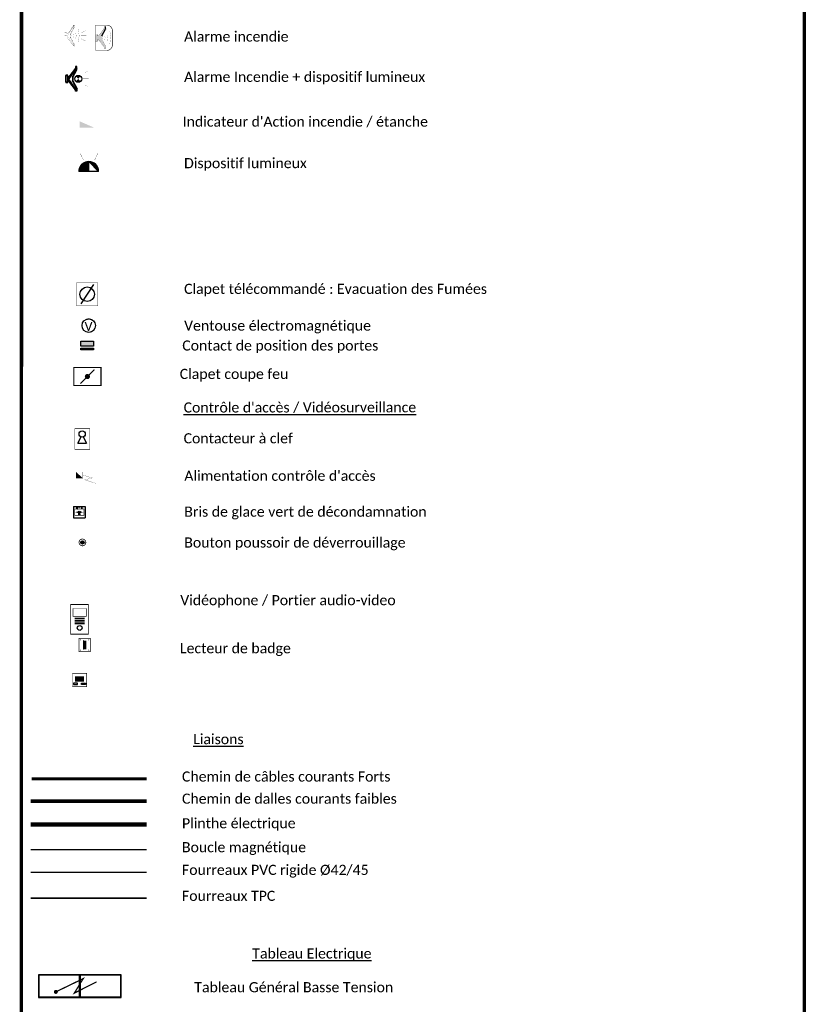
# Model space of a CAD drawing. Extents: x -24342 to 73038, y -9656 to 30949.
# Tile 3 of 118: x -4030 to -2982, y -4894 to -3581. Entities that reach past the tile are written whole.
import ezdxf
from ezdxf.enums import TextEntityAlignment as Align

# ---------------------------------------------------------------- set-up
doc = ezdxf.new("R2010")
doc.units = 0
doc.set_wipeout_variables(frame=1)
for name, pattern in [('ACAD_ISO12W100', [21, 12, -3, 0, -3, 0, -3]), ('AXES2', [28.575, 19.05, -3.175, 3.175, -3.175]), ('BORDURE', [44.45, 12.7, -6.35, 12.7, -6.35, 0, -6.35]), ('CACHE2', [4.7625, 3.175, -1.5875]), ('CACHEX2', [19.05, 12.7, -6.35])]:
    doc.linetypes.add(name, pattern=pattern)
doc.layers.get('0').update_dxf_attribs({"color": 250})
for name, color, linetype in [('1_ADDUCTION ERDF', 1, 'Continuous'), ('1_CANALISATIONS COURANTS FORTS', 152, 'Continuous'), ('1_Plinthe', 241, 'CACHE2'), ('1_TABLEAU_ELECTRIQUE', 5, 'Continuous'), ('2_C_ACCÈS', 60, 'Continuous'), ('2_CANALISATIONS COURANTS FAIBLES', 4, 'Continuous'), ('2_FOURREAUX COURANTS FAIBLES', 30, 'Continuous'), ('2_INCENDIE', 30, 'Continuous'), ('2_SONORISATION', 11, 'Continuous')]:
    doc.layers.add(name, color=color, linetype=linetype)
doc.styles.add('rt', font='romant.shx', dxfattribs={"width": 0.8})
doc.styles.get("Standard").update_dxf_attribs({"font": 'calibri.ttf'})
doc.styles.add('titre', font='calibri.ttf', dxfattribs={"width": 0.9, "height": 12})
doc.linetypes.add('_C_FAIBLES', pattern='A,0.5,-0.2,["CF",Standard,S=0.1,R=0,X=-0.1,Y=-0.05],-0.25', length=0.95)
doc.linetypes.add('_ELECTRICITE', pattern='A,0.5,-0.2,["EL",Standard,S=0.1,R=0,X=-0.1,Y=-0.05],-0.25', length=0.95)
doc.linetypes.add('C_Faibles', pattern='A,0.25,-0.15,0.15,-0.15,0.25,-0.25,["C_Faibles",Standard,S=0.25,R=0,X=-0.1,Y=-0.15],-1.5,0.25,-0.15,0.15,-0.15', length=3.4)

# ---------------------------------------------------------------- blocks, each defined once
blk = doc.blocks.new('Ventouse')
at = {"color": 0, "const_width": 1}
blk.add_lwpolyline([(-9, 0, 1), (9, 0, 1.007059)], format="xyb", close=True, dxfattribs=at)
at = {"color": 0}
blk.add_circle((0, 0), 9, dxfattribs=at)
blk.add_text('V', height=12, dxfattribs=at).set_placement((-5.6, -7.1))
blk = doc.blocks.new('*U147')
h = blk.add_hatch()
h.set_pattern_fill('ANSI37', color=256, scale=0.026, angle=180, style=0)
h.set_pattern_definition([(225, (828.09499, 6115.91573), (0.0583716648, -0.0583716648), []), (315, (828.09499, 6115.91573), (0.0583716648, 0.0583716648), [])])
edge = h.paths.add_edge_path()
edge.add_line((0, 0), (0, 13.1))
edge.add_arc((0, 0), 13.1, 0, 180)
for p, q in [((13.1, 0), (-13.1, 0)), ((0, 0), (0, 13.1))]:
    blk.add_line(p, q)
blk.add_arc((0, 0), 13.1, 0, 180)
at = {"layer": '2_INCENDIE', "color": 0, "const_width": 0.3}
for points in [[(-7.1, 15), (-11.4, 24.2)], [(0.3, 15), (0.3, 25)], [(7.8, 15), (12.1, 24.2)]]:
    blk.add_lwpolyline(points, dxfattribs=at)
blk = doc.blocks.new('*U149')
for points, const_width in [([(3.6, 2.5), (10.9, 12.4), (10.9, 14.1), (12.5, 14.1), (12.5, 12.7)], 0.175), ([(7.5, 2.4), (12.1, 10.8), (12.2, 11.2), (11.9, 11.8), (11.7, 12.3), (11.7, 12.4), (12.1, 12.9), (12, 14.1)], 0.175), ([(2.5, 2.5), (3.5, 2.5), (3.5, 0)], 0.175), ([(2.5, -2.5), (3.5, -2.5), (3.5, 0)], 0.175), ([(3.5, 0.5), (11.9, 13)], 0.175), ([(7.6, 2.5), (8.1, 0)], 0.175), ([(7.6, -2.5), (8.1, 0)], 0.175), ([(12.5, 12.7), (12.2, 12.5), (12.3, 12.1), (12.7, 11.4), (12.5, 10.7), (7.9, 2.4)], 0.175), ([(8.5, 0), (7.9, 2.4)], 0.175), ([(8.5, 0), (7.9, -2.4)], 0.175), ([(12, 0), (11.5, 2.4)], 0.175), ([(12, 0), (11.5, -2.4)], 0.175), ([(14.6, 3.9), (15.3, 0)], 0.175), ([(14.6, -3.9), (15.3, 0)], 0.175), ([(19.3, 0), (17.8, 8.4)], 0.175), ([(19.3, 0), (17.8, -8.4)], 0.175), ([(21.7, 4), (28.1, 7)], 0.21), ([(21.7, 0), (28.7, 0)], 0.21), ([(3.5, -0.5), (11.9, -13)], 0.175), ([(3.6, -2.5), (10.9, -12.4), (10.9, -14.1), (12.5, -14.1), (12.5, -12.7)], 0.175), ([(7.5, -2.4), (12.1, -10.8), (12.2, -11.2), (11.9, -11.8), (11.7, -12.3), (11.7, -12.4), (12.1, -12.9), (12, -14.1)], 0.175), ([(12.5, -12.7), (12.2, -12.5), (12.3, -12.1), (12.7, -11.4), (12.5, -10.7), (7.9, -2.4)], 0.175), ([(21.7, -4), (28.1, -7)], 0.21)]:
    blk.add_lwpolyline(points, dxfattribs=dict(const_width=const_width))
at = {"const_width": 0.175}
for points in [[(0, 0), (0, 4.3), (2.5, 4.3), (2.5, 0)], [(0, 0), (0, -4.3), (2.5, -4.3), (2.5, 0)]]:
    blk.add_lwpolyline(points, close=True, dxfattribs=at)
blk = doc.blocks.new('ALIM_2')
at = {"const_width": 0.25}
blk.add_lwpolyline([(0, 8.4), (0, 0), (-9.1, 0), (-9.1, 8.4)], close=True, dxfattribs=at)
blk.add_lwpolyline([(22.8, -8.7, 0, 4.33, 0), (17, -6.7, 0, 0, 0), (2.4, -2, 0, 0, 0), (12.6, 0.5, 0, 0, 0), (0, 4.2, 0, 0, 0)], format="xyseb")
blk.add_lwpolyline([(17, -6.7), (17, -6.7), (2.4, -2), (12.6, 0.5), (0, 4.2)], dxfattribs=at)
blk.add_solid([(-9.1, 8.4), (0, 0), (-9.1, 0)])
for tag, p, height, flags in [('ALIM', (-25, 11.1), 12, 1), ('FONCTION', (24.4, -13.7), 10, 4)]:
    blk.add_attdef(tag, p, '', height=height, dxfattribs=dict(flags=flags))
blk = doc.blocks.new('Clé PSY')
for p, q in [((-6.1, 8.4), (-1.6, 16.5)), ((1.1, 16.5), (5.3, 8.4))]:
    blk.add_line(p, q)
at = {"const_width": 0.7}
blk.add_lwpolyline([(-10, 27.6), (10, 27.6), (10, 0), (-10, 0)], close=True, dxfattribs=at)
blk.add_lwpolyline([(-6.1, 8.4), (5.3, 8.4)])
blk.add_circle((-0.3, 20.4), 4.15)
blk = doc.blocks.new('A$C634834CE')
h = blk.add_hatch(color=92)
h.paths.add_polyline_path([(5.6, 14.7, 1), (5.1, 14.7, 0.284109), (5.3, 14.5), (5.3, 14.5, 0.453781)])
h.paths.add_polyline_path([(5.5, 14.5), (5.3, 14.5, -0.082778), (5.3, 14.5), (5.1, 14.5), (4.5, 14.5), (4.3, 14.1), (4.4, 14), (4.6, 14.4), (5, 14.4), (4.7, 13.8), (4.7, 13.3), (4.2, 13.2), (4.2, 13), (4.9, 13.2), (4.9, 13.6), (5.4, 13.3), (5.4, 12.8), (5.6, 12.8), (5.6, 13.4), (5.1, 13.6), (5.3, 14.1), (5.3, 13.8), (5.8, 13.8), (5.8, 14), (5.5, 14)])
blk.add_hatch(color=92).paths.add_polyline_path([(10.9, 15), (10.9, 13), (11.9, 13), (11.9, 15)])
h = blk.add_hatch(color=92)
edge = h.paths.add_edge_path()
edge.add_arc((8.1, 8.1), 1.45, 0, 360)
at = {"color": 92}
for p, q in [((0.5, 15.7), (0.5, 0.5)), ((0.5, 15.7), (15.7, 15.7)), ((4.7, 13.3), (4.2, 13.2)), ((4.2, 13.2), (4.2, 13)), ((4.2, 13), (4.9, 13.2)), ((4.5, 14.5), (4.3, 14.1)), ((4.3, 14.1), (4.4, 14)), ((4.4, 14), (4.6, 14.4)), ((5.1, 14.5), (4.5, 14.5)), ((4.6, 14.4), (5, 14.4)), ((5, 14.4), (4.7, 13.8)), ((4.7, 13.8), (4.7, 13.3)), ((4.9, 13.6), (5.4, 13.3)), ((4.9, 13.2), (4.9, 13.6)), ((5.5, 14.5), (5.1, 14.5)), ((5.1, 13.6), (5.3, 14.1)), ((5.6, 13.4), (5.1, 13.6)), ((5.3, 14.1), (5.3, 13.8)), ((5.3, 13.8), (5.8, 13.8)), ((5.4, 13.3), (5.4, 12.8)), ((5.5, 14), (5.5, 14.5)), ((5.8, 14), (5.5, 14)), ((5.6, 12.8), (5.6, 13.4)), ((5.8, 13.8), (5.8, 14)), ((10.9, 15), (10.9, 13)), ((11.9, 15), (10.9, 15)), ((11.9, 13), (11.9, 15)), ((15.7, 15.7), (15.7, 0.5)), ((0.5, 0.5), (15.7, 0.5)), ((5.4, 12.8), (5.6, 12.8)), ((7.4, 4.8), (7.4, 5.6)), ((7.4, 5.6), (7.6, 5.6)), ((7.6, 4.5), (7.4, 4.8)), ((7.6, 6.6), (7.9, 6.6)), ((7.6, 5.1), (7.6, 6.6)), ((7.6, 4.5), (8.6, 4.5)), ((7.9, 6.6), (7.9, 5.4)), ((7.9, 6), (8, 6.1)), ((8, 6.1), (8.1, 6.1)), ((8.1, 6.1), (8.1, 5.5)), ((8.1, 6), (8.4, 6)), ((8.1, 5.5), (8.1, 6)), ((8.4, 6), (8.4, 5.6)), ((8.4, 5.8), (8.7, 5.8)), ((8.4, 5.6), (8.4, 5.8)), ((8.6, 4.5), (8.7, 4.6)), ((8.7, 5.8), (8.7, 4.6)), ((10.9, 13), (11.9, 13))]:
    blk.add_line(p, q, dxfattribs=at)
for points, const_width in [([(0.5, 0.5), (15.7, 0.5), (15.7, 15.7), (0.5, 15.7)], 1), ([(2.1, 4), (14.2, 4), (14.2, 12.2), (2.1, 12.2)], 0.781)]:
    blk.add_lwpolyline(points, close=True, dxfattribs=dict(at, const_width=const_width))
for points, const_width in [([(8.1, 14), (6.9, 14)], 0.25), ([(4.8, 8.1), (2.9, 8.1)], 0.781), ([(11.4, 8.1), (13.4, 8.1)], 0.781)]:
    blk.add_lwpolyline(points, dxfattribs=dict(at, const_width=const_width))
at = {"color": 92, "flags": 128}
for points in [[(8.1, 14, 0.5, 0.5, 0), (8.1, 14, 1.5, 0, 0), (9.4, 14, 0, 0, 0)], [(4.8, 8.1, 0.781, 0.781, 0), (4.8, 8.1, 2.34, 0, 0), (6.8, 8.1, 0, 0, 0)], [(11.4, 8.1, 0.781, 0.781, 0), (11.4, 8.1, 2.34, 0, 0), (9.5, 8.1, 0, 0, 0)]]:
    blk.add_lwpolyline(points, format="xyseb", dxfattribs=at)
at = {"color": 92}
for centre, radius in [((5.4, 14.7), 0.231), ((8.1, 8.1), 1.45)]:
    blk.add_circle(centre, radius, dxfattribs=at)
blk = doc.blocks.new('BP_E')
h = blk.add_hatch(color=256)
edge = h.paths.add_edge_path()
edge.add_arc((0, 0), 2.2, 0, 360)
at = {"const_width": 1}
blk.add_lwpolyline([(-4.5, 0, 1), (4.5, 0, 1)], format="xyb", close=True, dxfattribs=at)
blk.add_circle((0, 0), 2.2)
at = {"width": 0.8, "flags": 4}
blk.add_attdef('ALL', text='', height=8, dxfattribs=at).set_placement((6.7, 0), align=Align.MIDDLE_LEFT)
at = {"width": 0.8, "flags": 5}
blk.add_attdef('REFERENCE', text='', height=8, dxfattribs=at).set_placement((0, -10.7), align=Align.MIDDLE_CENTER)
blk = doc.blocks.new('VIDEOPHONE')
for p, q in [((-6, 21.2), (6.6, 21.2)), ((-6, 18.8), (6.6, 18.8)), ((-6, 16.5), (6.6, 16.5)), ((-6, 14.1), (6.6, 14.1))]:
    blk.add_line(p, q)
for points, const_width in [([(-11.8, 39.5), (11.8, 39.5), (11.8, 0), (-11.8, 0)], 1.12), ([(-8.5, 34.1), (9.2, 34.1), (9.2, 23.6), (-8.5, 23.6)], 0.75)]:
    blk.add_lwpolyline(points, close=True, dxfattribs=dict(const_width=const_width))
blk.add_circle((0.3, 8.2), 3.16)
blk = doc.blocks.new('INTERPHONE INT')
h = blk.add_hatch()
h.set_pattern_fill('DOTS', color=256, scale=0.4, style=0)
h.set_pattern_definition([(0, (-2464.61526, -3584.5704), (0.3175, 0.635), [0, -0.635])])
h.paths.add_polyline_path([(-5.8, 13.3), (5.8, 13.3), (5.8, 7), (-5.8, 7)])
for points, const_width in [([(-9.4, 17.8), (9.4, 17.8), (9.4, 0), (-9.4, 0)], 0.7), ([(-5.8, 13.3), (5.8, 13.3), (5.8, 7), (-5.8, 7)], 0.5)]:
    blk.add_lwpolyline(points, close=True, dxfattribs=dict(const_width=const_width))
at = {"const_width": 0.7}
blk.add_lwpolyline([(9.4, 17.8), (9.4, 0)], dxfattribs=at)
for points in [[(-2.6, 4.7), (-8, 4.7), (-8, 2.8), (-2.6, 2.8)], [(2.6, 4.7), (8, 4.7), (8, 2.8), (2.6, 2.8)]]:
    blk.add_lwpolyline(points, close=True)
at = {"style": 'titre', "width": 0.9, "flags": 4}
blk.add_attdef('TYPE', (19.2, 2.7, 500), '', height=12, dxfattribs=at)
blk = doc.blocks.new('xref_legende elcf_01$0$TABLEAU-TGBT-PRISMA 2M')
for points in [[(-55, -15), (0, -15), (0, 15), (-55, 15)], [(-54.5, -14.5), (-0.5, -14.5), (-0.5, 14.5), (-54.5, 14.5)], [(0, -15), (55, -15), (55, 15), (0, 15)], [(0.5, -14.5), (54.5, -14.5), (54.5, 14.5), (0.5, 14.5)]]:
    blk.add_lwpolyline(points, close=True)
blk.add_lwpolyline([(34, 11.5, 0, 9.29, 0), (22.3, 5.6, 0, 0, 0), (-7.4, -9.4, 0, 0, 0), (4.6, 10, 0, 0, 0), (-28.1, -5.2, 0, 0, 0)], format="xyseb")
at = {"const_width": 1.65}
blk.add_lwpolyline([(22.3, 5.6), (22.3, 5.6), (-7.4, -9.4), (4.6, 10), (-31.9, -7.7)], dxfattribs=at)
at = {"const_width": 2.61}
blk.add_lwpolyline([(-33.3, -7.8, 1), (-30.6, -7.7, 1)], format="xyb", close=True, dxfattribs=at)
at = {"style": 'titre', "width": 0.9, "flags": 4}
for tag, p in [('ARMOIRE', (60.8, 12.6)), ('TGBT', (60.8, -4.1))]:
    blk.add_attdef(tag, text='', height=12, dxfattribs=at).set_placement(p, align=Align.MIDDLE_LEFT)
blk = doc.blocks.new('EL_ACC_LB')
at = {"ltscale": 2.25}
for p, q in [((6.3, 5.7), (6.3, -5.7)), ((6.6, 5.7), (6.3, 5.7)), ((6.6, 5.7), (6.6, -5.7)), ((8.6, 5.7), (8.8, 5.7)), ((8.6, 5.7), (8.6, -5.7)), ((8.8, 5.7), (8.8, -5.7)), ((6.6, -5.7), (6.3, -5.7)), ((8.6, -5.7), (8.8, -5.7))]:
    blk.add_line(p, q, dxfattribs=at)
at = {"ltscale": 2.25, "const_width": 1}
blk.add_lwpolyline([(0, -8.8), (15.1, -8.8), (15.1, 8.8), (0, 8.8)], close=True, dxfattribs=at)
at = {"ltscale": 2.25, "const_width": 0.625}
for points in [[(1.7, 6.8, 1), (2.3, 6.8, 1)], [(13.4, 6.8, -1), (12.8, 6.8, -1)], [(1.7, -6.8, -1), (2.3, -6.8, -1)], [(13.4, -6.8, 1), (12.8, -6.8, 1)]]:
    blk.add_lwpolyline(points, format="xyb", close=True, dxfattribs=at)
at = {"ltscale": 2.25, "const_width": 0.938}
blk.add_lwpolyline([(7.6, 5.7), (7.6, -5.7)], dxfattribs=at)
at = {"ltscale": 2.25, "width": 0.8, "flags": 1}
blk.add_attdef('TYPE1', text='', height=8, dxfattribs=at).set_placement((-5, 0), align=Align.MIDDLE_RIGHT)
at = {"ltscale": 2.25, "width": 0.8}
blk.add_attdef('TYPE2', text='', height=8, dxfattribs=at).set_placement((20.1, 0), align=Align.MIDDLE_LEFT)
blk = doc.blocks.new('*U120')
at = {"width": 0.8, "flags": 1}
blk.add_attdef('TYPE1', text='', height=8, dxfattribs=at).set_placement((-5, 0), align=Align.MIDDLE_RIGHT)
blk.add_wipeout([(0, 8.6), (0, -8.6), (19.6, 0)])
blk.add_solid([(19.6, 0), (0, 0), (0, 8.6)])
blk = doc.blocks.new('*U151')
at = {"width": 0.8, "flags": 1}
blk.add_attdef('TYPE1', text='', height=8, dxfattribs=at).set_placement((-13.5, 5), align=Align.MIDDLE_RIGHT)
blk.add_wipeout([(-8.5, 11.5), (8.5, 11.5), (8.5, 0), (-8.5, 0)])
for p, q in [((-8.5, 5), (-8.5, 11.5)), ((-8.5, 11.5), (8.5, 11.5)), ((8.5, 5), (-8.5, 5)), ((-8.5, 0), (-8.5, 2.2)), ((-8.5, 2.2), (8.5, 2.2)), ((8.5, 0), (-8.5, 0)), ((8.5, 11.5), (8.5, 5)), ((8.5, 2.2), (8.5, 0))]:
    blk.add_line(p, q)
for points in [[(-8.5, 11.5), (-8.5, 5), (8.5, 11.5), (8.5, 5)], [(-8.5, 2.2), (-8.5, 0), (8.5, 2.2), (8.5, 0)]]:
    blk.add_solid(points)
blk = doc.blocks.new('bp de decondamnation')
for p, q in [((0, 0), (-8.5, -12.9)), ((8.5, 12.9), (0, 0))]:
    blk.add_line(p, q)
at = {"const_width": 0.562}
blk.add_lwpolyline([(14.3, -15.3), (14.3, 15.3), (-14.3, 15.3), (-14.3, -15.3)], close=True, dxfattribs=at)
blk.add_circle((0, 0), 9.67)
blk = doc.blocks.new('ISO_CCF')
h = blk.add_hatch(color=256)
h.dxf.hatch_style = 1
edge = h.paths.add_edge_path()
edge.add_arc((0, 0), 3.48, 0, 360)
at = {"const_width": 1.5}
blk.add_lwpolyline([(-18.1, 12), (18.1, 12), (18.1, -12), (-18.1, -12)], close=True, dxfattribs=at)
blk.add_lwpolyline([(-9.3, -9.3), (9.3, 9.3)], dxfattribs=at)
at = {"style": 'rt', "width": 0.8}
blk.add_attdef('CCF', (-6.6, 18.6), '', height=12, dxfattribs=at)
blk = doc.blocks.new('EL_INC_AG_EXT')
at = {"ltscale": 2.25}
blk.add_hatch(color=256, dxfattribs=at).paths.add_polyline_path([(3.9, 2.6), (2.7, 2.6), (2.7, 4.6), (0, 4.6), (0, -4.6), (2.7, -4.6), (2.7, -2.3), (3.9, -2.3), (11.8, -12.9), (11.8, -14.7), (13.5, -14.7), (13.5, -13.2, -0.639476), (13.3, -12.5, 0.000023), (13.5, -11), (8.6, -2.2), (9.1, 0.3), (8.6, 2.5), (13.5, 11.4), (13.6, 12.1), (13.3, 12.8, -0.639476), (13.5, 13.5), (13.5, 15.1), (11.8, 15.1), (11.8, 13.2)])
for points, const_width in [([(0, -16.9), (0, 16.9)], 0.75), ([(8.5, -2.6), (9.1, 0.3), (8.5, 2.9)], 0.187), ([(12.3, -2.5), (12.8, 0), (12.4, 2.6)], 0.187), ([(15.6, 4.2), (16.4, 0), (15.4, -4.6)], 0.187), ([(18.7, -9.1), (20.6, -0.2), (19.1, 8.7)], 0.187)]:
    blk.add_lwpolyline(points, dxfattribs=dict(at, const_width=const_width))
at = {"ltscale": 2.25, "const_width": 0.75}
blk.add_lwpolyline([(0, 16.9), (15, 16.9, -0.414214), (22.5, 9.4), (22.5, -9.4, -0.414214), (15, -16.9), (0, -16.9)], format="xyb", dxfattribs=at)
at = {"ltscale": 2.25}
for points, format in [([(2.7, 2.6, 0, 0, 0), (2.7, 4.6, 0, 0, 0), (0, 4.6, 0, 0, 0), (0, -4.6, 0, 0, 0), (2.7, -4.6, 0, 0, 0), (2.7, -2.3, 0.375, 0.375, 0), (2.7, -4.6, 0.375, 0.375, 0), (0, -4.6, 0.375, 0.375, 0), (0, 4.6, 0.375, 0.375, 0), (2.7, 4.6, 0.375, 0.375, 0), (2.7, 2.6, 0.375, 0.375, 0), (3.9, 2.6, 0.187, 0.187, 0), (11.8, 13.2, 0.187, 0.187, 0), (11.8, 15.1, 0.187, 0.187, 0), (13.5, 15.1, 0.187, 0.187, 0), (13.5, 13.5, 0.187, 0.187, 0), (13.2, 13.3, 0.187, 0.187, 0), (13.3, 12.8, 0.187, 0.187, 0), (13.6, 12.1, 0.187, 0.187, 0), (13.5, 11.4, 0.187, 0.187, 0), (8.6, 2.5, 0, 0, 0)], "xyseb"), ([(8.6, 2.5), (13.5, 11.4, 0.34109), (13.3, 12.8, -0.639476), (13.5, 13.5), (13.5, 15.1)], "xyb"), ([(2.7, -2.3, 0.375, 0.375, 0), (3.9, -2.3, 0.187, 0.187, 0), (11.8, -12.9, 0.187, 0.187, 0), (11.8, -14.7, 0.187, 0.187, 0), (13.5, -14.7, 0, 0, 0)], "xyseb"), ([(8.6, -2.2, 0.187, 0.187, 0), (13.5, -11, 0.187, 0.187, 0), (13.7, -11.6, 0.187, 0.187, 0), (13.6, -11.8, 0.187, 0.187, 0), (13.3, -12.5, 0.187, 0.187, 0), (13.2, -12.8, 0.187, 0.187, 0), (13.5, -13.2, 0.187, 0.187, 0), (13.5, -14.7, 0, 0, 0), (13.5, -13.2, 0, 0, -0.639476), (13.3, -12.5, 0, 0, 0.34109), (13.5, -11, 0, 0, 0), (8.6, -2.2, 0, 0, 0)], "xyseb")]:
    blk.add_lwpolyline(points, format=format, dxfattribs=at)
at = {"ltscale": 2.25, "width": 0.8, "flags": 1}
blk.add_attdef('TYPE1', text='', height=8, dxfattribs=at).set_placement((-5, 0), align=Align.MIDDLE_RIGHT)
blk = doc.blocks.new('*U150')
h = blk.add_hatch(color=256)
h.dxf.hatch_style = 1
h.paths.add_polyline_path([(19.7, 3.5, 0.181894), (16.7, 4.6, 0.181894), (13.6, 3.5), (16.7, 0)])
h.paths.add_polyline_path([(19.7, -3.5), (16.7, 0), (13.6, -3.5, 0.181894), (16.7, -4.6, 0.181894)])
for p, q in [((14.2, 14.9), (4.2, 0.2)), ((14.2, -15.2), (4.2, -0.5))]:
    blk.add_line(p, q)
for points in [[(14.8, 16.3), (13, 16.3), (13, 14.2), (4.3, 2.6), (3, 2.6), (3, -0.5)], [(14.8, -16.6), (13, -16.6), (13, -14.6), (4.3, -2.9), (3, -2.9), (3, 0.2)], [(4.2, 2.6), (4.2, -0.5)], [(4.2, -2.9), (4.2, 0.2)]]:
    blk.add_lwpolyline(points)
for points, const_width in [([(4.3, 2.6), (13, 14.2), (13, 16.3), (14.9, 16.3)], 0.207), ([(14.2, 14.9), (4.2, 0.2)], 0.207), ([(14.4, 16.3), (14.4, 15), (14.2, 14.9), (14, 14.1), (14.3, 13.4), (14.5, 13), (14.4, 12.5), (9, 2.7)], 0.207), ([(9.5, 2.4), (14.9, 12.2), (15.1, 12.9), (15.1, 13), (14.7, 13.8), (14.5, 14.1), (14.9, 14.6)], 0.207), ([(14.9, 16.3), (14.9, 14.6)], 0.159), ([(3, 2.6), (4.2, 2.6), (4.2, -2.9), (3, -2.9)], 0.414), ([(9, -3.1), (9.6, -0.3), (9, 2.8)], 0.207), ([(9.4, 2.8), (10, -0.3), (9.4, -3.2)], 0.207), ([(22.9, 7.1), (30.7, 10.7)], 0.124), ([(22.9, 0), (30.7, 0)], 0.124), ([(4.2, -0.5), (14.2, -15.2)], 0.207), ([(4.3, -2.9), (13, -14.6), (13, -16.6), (14.9, -16.6), (14.9, -14.9)], 0.207), ([(8.9, -3), (14.4, -12.7), (14.5, -13.2), (14.2, -13.9), (14, -14.5), (14, -14.6), (14.4, -15.2), (14.4, -16.6)], 0.207), ([(14.9, -14.9), (14.6, -14.6), (14.7, -14.2), (15.1, -13.4), (14.9, -12.5), (9.5, -2.8)], 0.207), ([(22.9, -7.1), (30.7, -10.7)], 0.124)]:
    blk.add_lwpolyline(points, dxfattribs=dict(const_width=const_width))
for points in [[(9, 2.7), (14.4, 12.5, 0.34109), (14.3, 13.4, -0.464589), (14.4, 15), (14.4, 16.3)], [(9.5, 2.4), (14.9, 12.2, 0.34109), (14.7, 13.8, -0.639476), (14.9, 14.6), (14.9, 16.3)], [(9, 2.8, -0.194815), (9.1, -2.9)], [(9, -3.1, 0.194815), (9.1, 2.5)], [(8.9, -3), (14.4, -12.7, -0.34109), (14.2, -13.9, 0.498098), (14.4, -15.2), (14.4, -16.6)], [(9.5, -2.8), (14.9, -12.5, -0.34109), (14.7, -14.2, 0.639476), (14.9, -14.9), (14.9, -16.6)]]:
    blk.add_lwpolyline(points, format="xyb")
at = {"const_width": 0.414}
blk.add_lwpolyline([(3, -5.1), (0, -5.1), (0, 5.1), (3, 5.1)], close=True, dxfattribs=at)
blk.add_lwpolyline([(0, -5.1), (3, -5.1), (3, 5.1), (0, 5.1)], close=True)
blk.add_circle((16.7, 0), 4.62)
at = {"layer": '2_INCENDIE', "color": 0, "ltscale": 2.25, "const_width": 0.35}
blk.add_lwpolyline([(2.5, 4.3), (0, 4.3), (0, -4.3), (2.5, -4.3)], close=True, dxfattribs=at)
at = {"layer": '2_INCENDIE', "color": 0, "ltscale": 2.25}
blk.add_lwpolyline([(0, 4.3), (2.5, 4.3), (2.5, -4.3), (0, -4.3)], close=True, dxfattribs=at)

msp = doc.modelspace()

# ---------------------------------------------------------------- linework, layer by layer
at = {"color": 3, "ltscale": 100, "const_width": 4.5}
msp.add_lwpolyline([(-4027.4, -6213.3), (-2984.3, -6212.4), (-2983.9, -906.2), (-4027, -907.1)], close=True, dxfattribs=at)
at = {"layer": '1_ADDUCTION ERDF', "linetype": 'AXES2', "lineweight": 50, "const_width": 2}
msp.add_lwpolyline([(-4015.1, -4752.3), (-3860.6, -4752.3)], dxfattribs=at)
at = {"layer": '1_CANALISATIONS COURANTS FORTS', "linetype": '_ELECTRICITE', "ltscale": 100, "const_width": 4}
msp.add_lwpolyline([(-4013.8, -4593.2), (-3860.6, -4593.2)], dxfattribs=at)
at = {"layer": '1_Plinthe', "ltscale": 5, "const_width": 6}
msp.add_lwpolyline([(-4015.1, -4654.1), (-3860.6, -4654.1)], dxfattribs=at)
at = {"layer": '2_CANALISATIONS COURANTS FAIBLES', "linetype": '_C_FAIBLES', "ltscale": 100, "const_width": 5}
msp.add_lwpolyline([(-4015.1, -4622.9), (-3860.6, -4622.9)], dxfattribs=at)
at = {"layer": '2_FOURREAUX COURANTS FAIBLES', "linetype": 'C_Faibles', "lineweight": 50, "ltscale": 30, "const_width": 2}
msp.add_lwpolyline([(-4015.1, -4717.7), (-3860.6, -4717.7)], dxfattribs=at)
at = {"layer": '2_SONORISATION', "linetype": 'ACAD_ISO12W100', "const_width": 2}
msp.add_lwpolyline([(-4015.1, -4687.5), (-3860.6, -4687.5)], dxfattribs=at)

# ---------------------------------------------------------------- block references
at = {"layer": '1_TABLEAU_ELECTRIQUE', "linetype": 'Continuous'}
msp.add_blockref('xref_legende elcf_01$0$TABLEAU-TGBT-PRISMA 2M', (-3949.5, -4869.4), dxfattribs=at)
at = {"layer": '2_C_ACCÈS'}
for name, p in [('Clé PSY', (-3946.1, -4154)), ('ALIM_2', (-3945.4, -4192.6)), ('A$C634834CE', (-3958.3, -4245.9)), ('BP_E', (-3946, -4278.1)), ('INTERPHONE INT', (-3949.9, -4470.3))]:
    msp.add_blockref(name, p, dxfattribs=at)
at = {"layer": '2_C_ACCÈS', "linetype": 'CACHEX2'}
msp.add_blockref('VIDEOPHONE', (-3950, -4400.3), dxfattribs=at)
at = {"layer": '2_C_ACCÈS', "linetype": 'BORDURE', "ltscale": 2.25}
msp.add_blockref('EL_ACC_LB', (-3950.7, -4414.8), dxfattribs=at)
at = {"layer": '2_INCENDIE'}
for name, p in [('*U149', (-3969.6, -3602.8)), ('*U147', (-3937.6, -3783.6)), ('bp de decondamnation', (-3939.7, -3947.3)), ('Ventouse', (-3937.6, -3989.1)), ('ISO_CCF', (-3939.4, -4057))]:
    msp.add_blockref(name, p, dxfattribs=at)
at = {"layer": '2_INCENDIE', "ltscale": 2.25}
for name, p in [('EL_INC_AG_EXT', (-3928.6, -3605.5)), ('*U150', (-3968.3, -3660.2))]:
    msp.add_blockref(name, p, dxfattribs=at)

# ---------------------------------------------------------------- texts
at = {"layer": '1_ADDUCTION ERDF'}
msp.add_text('Fourreaux TPC ', height=13.5, dxfattribs=at).set_placement((-3813.4, -4749.1), align=Align.MIDDLE_LEFT)
at = {"layer": '1_CANALISATIONS COURANTS FORTS'}
msp.add_text('%%ULiaisons', height=13.5, dxfattribs=at).set_placement((-3798.5, -4540.2), align=Align.MIDDLE_LEFT)
at = {"layer": '1_CANALISATIONS COURANTS FORTS', "ltscale": 0.25}
msp.add_text('Chemin de câbles courants Forts', height=13.5, dxfattribs=at).set_placement((-3813.4, -4590.1), align=Align.MIDDLE_LEFT)
at = {"layer": '1_Plinthe', "ltscale": 0.05}
msp.add_text('Plinthe électrique', height=13.5, rotation=0.0492, dxfattribs=at).set_placement((-3813.4, -4652.4), align=Align.MIDDLE_LEFT)
at = {"layer": '1_TABLEAU_ELECTRIQUE'}
msp.add_text('%%UTableau Electrique', height=13.5, dxfattribs=at).set_placement((-3719.8, -4825.9), align=Align.MIDDLE_LEFT)
msp.add_text('Tableau Général Basse Tension', height=13.5, rotation=360, dxfattribs=at).set_placement((-3797, -4870.9), align=Align.MIDDLE_LEFT)
at = {"layer": '2_C_ACCÈS'}
msp.add_text("%%UContrôle d'accès / Vidéosurveillance", height=13.5, rotation=0.0492, dxfattribs=at).set_placement((-3811.2, -4098.2), align=Align.MIDDLE_LEFT)
for s, p in [('Contacteur à clef ', (-3811.2, -4139.3)), ("Alimentation contrôle d'accès", (-3810.3, -4189.2)), ('Bris de glace vert de décondamnation', (-3810.3, -4237.1)), ('Bouton poussoir de déverrouillage', (-3810.3, -4278.2)), ('Vidéophone / Portier audio-video', (-3815.7, -4355)), ('Lecteur de badge ', (-3816.1, -4419.1))]:
    msp.add_text(s, height=13.5, dxfattribs=at).set_placement(p, align=Align.MIDDLE_LEFT)
at = {"layer": '2_CANALISATIONS COURANTS FAIBLES', "ltscale": 0.25}
msp.add_text('Chemin de dalles courants faibles', height=13.5, dxfattribs=at).set_placement((-3813.4, -4619.6), align=Align.MIDDLE_LEFT)
at = {"layer": '2_FOURREAUX COURANTS FAIBLES', "ltscale": 30}
msp.add_text('Fourreaux PVC rigide Ø42/45', height=13.5, dxfattribs=at).set_placement((-3813.4, -4714.5), align=Align.MIDDLE_LEFT)
at = {"layer": '2_INCENDIE'}
for s, p in [('Alarme incendie ', (-3810.6, -3603.8)), ('Alarme Incendie + dispositif lumineux', (-3810.6, -3657.5)), ("Indicateur d'Action incendie / étanche", (-3812.5, -3717.2)), ('Clapet télécommandé : Evacuation des Fumées', (-3810.6, -3940.1)), ('Ventouse électromagnétique', (-3810.6, -3989.1)), ('Contact de position des portes ', (-3813, -4015.6)), ('Clapet coupe feu', (-3816.4, -4053.5))]:
    msp.add_text(s, height=13.5, dxfattribs=at).set_placement(p, align=Align.MIDDLE_LEFT)
msp.add_text('Dispositif lumineux', height=13.5, rotation=0.0492, dxfattribs=at).set_placement((-3810.6, -3772.6), align=Align.MIDDLE_LEFT)
at = {"layer": '2_SONORISATION'}
msp.add_text('Boucle magnétique', height=13.5, dxfattribs=at).set_placement((-3813.4, -4684.3), align=Align.MIDDLE_LEFT)

# ---------------------------------------------------------------- next in the draw order: block references
at = {"layer": '2_INCENDIE'}
for name, p in [('*U120', (-3949.5, -3725.5)), ('*U151', (-3939.8, -4021.5))]:
    msp.add_blockref(name, p, dxfattribs=at)

doc.saveas('drawing.dxf')
